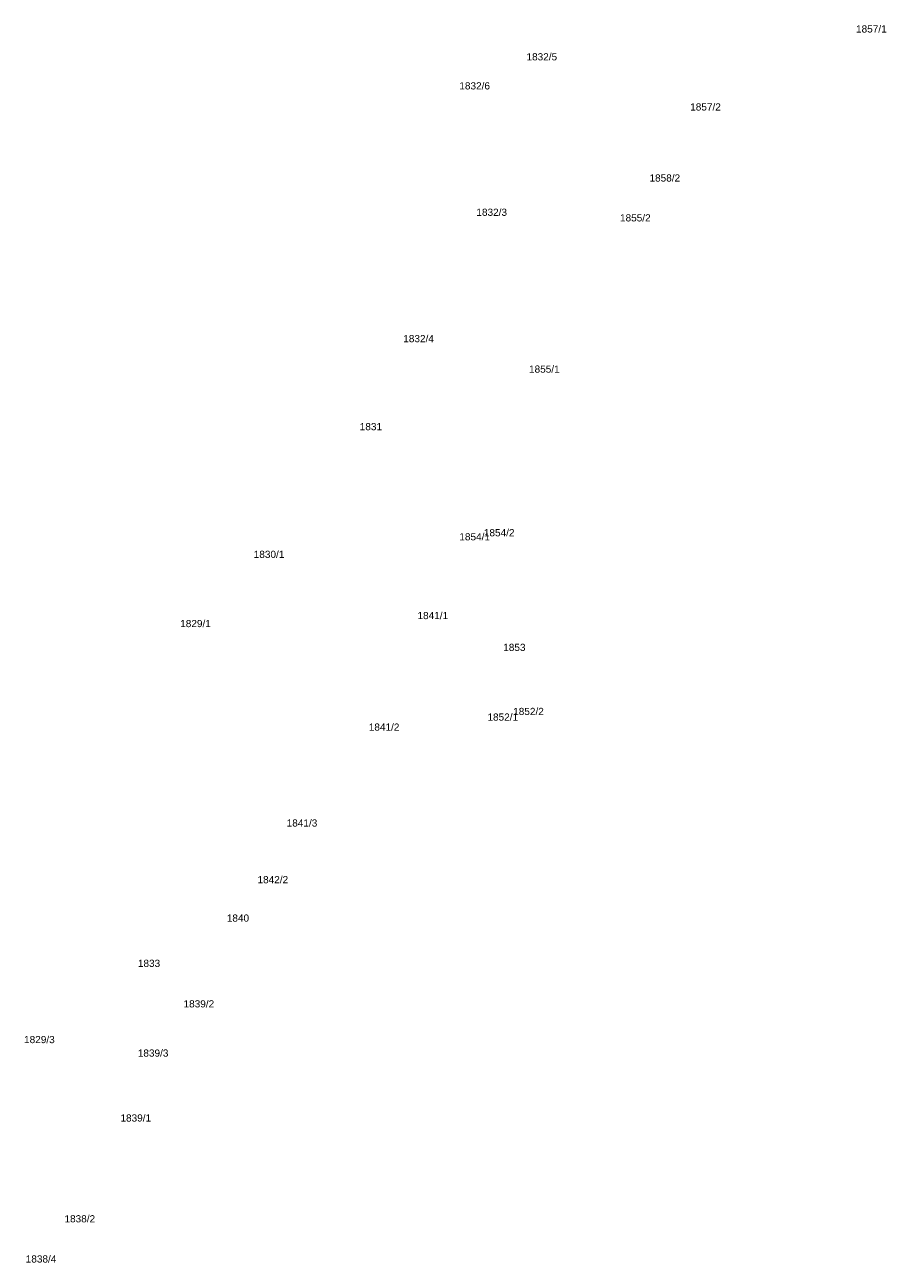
# Model space of a CAD drawing. Header units: metres. Extents: x 6420893 to 6543334, y 5684236 to 5790599.
# Tile 2 of 7: x 6421159 to 6421309, y 5790155 to 5790371. Entities that reach past the tile are written whole.
import ezdxf
from ezdxf.enums import TextEntityAlignment as Align

# ---------------------------------------------------------------- set-up
doc = ezdxf.new("R2010")
doc.units = ezdxf.units.M
doc.layers.add('GESDZI_O', color=7, linetype='Continuous', lineweight=18, true_color=0x008000)
doc.styles.add('GEO-INFO', font='arial.ttf')

# ---------------------------------------------------------------- blocks, each defined once
blk = doc.blocks.new('A$C8d263936')
at = {"layer": 'GESDZI_O', "linetype": 'Continuous', "lineweight": 0, "style": 'GEO-INFO'}
for s, p in [('1857/1', (6421306.71, 5790370.22, 10.8)), ('1858/2', (6421270.73, 5790344.26, 10.8)), ('1832/3', (6421240.57, 5790338.29, 10.8)), ('1832/4', (6421227.83, 5790316.28, 10.8)), ('1855/1', (6421249.74, 5790310.97, 10.8)), ('1831', (6421219.52, 5790300.95, 10.8)), ('1854/2', (6421241.87, 5790282.47, 10.8)), ('1829/1', (6421188.97, 5790266.65, 10.8)), ('1853', (6421244.52, 5790262.5, 10.8)), ('1852/1', (6421242.5, 5790250.36, 10.8)), ('1852/2', (6421246.98, 5790251.34, 10.8)), ('1841/3', (6421207.52, 5790231.91, 10.8)), ('1842/2', (6421202.44, 5790222.04, 10.8)), ('1839/2', (6421189.55, 5790200.41, 10.8)), ('1829/3', (6421161.77, 5790194.19, 10.8)), ('1839/1', (6421178.56, 5790180.53, 10.8)), ('1838/2', (6421168.81, 5790162.97, 10.8))]:
    blk.add_text(s, height=1.25, dxfattribs=at).set_placement(p, align=Align.MIDDLE_CENTER)
for s, p in [('1832/5', (6421249.3, 5790365.39, 10.8)), ('1832/6', (6421237.6, 5790360.33, 10.8)), ('1857/2', (6421277.82, 5790356.66, 10.8)), ('1855/2', (6421265.59, 5790337.34, 10.8)), ('1854/1', (6421237.6, 5790281.79, 10.8)), ('1830/1', (6421201.78, 5790278.73, 10.8)), ('1841/1', (6421230.31, 5790268.07, 10.8)), ('1841/2', (6421221.82, 5790248.64, 10.8)), ('1840', (6421196.36, 5790215.35, 10.8)), ('1833', (6421180.87, 5790207.47, 10.8)), ('1839/3', (6421181.58, 5790191.86, 10.8)), ('1838/4', (6421162.06, 5790156, 10.8))]:
    blk.add_text(s, height=1.25, dxfattribs=at).set_placement(p, align=Align.MIDDLE)

msp = doc.modelspace()

# ---------------------------------------------------------------- block references
msp.add_blockref('A$C8d263936', (0, 0))

doc.saveas('drawing.dxf')
